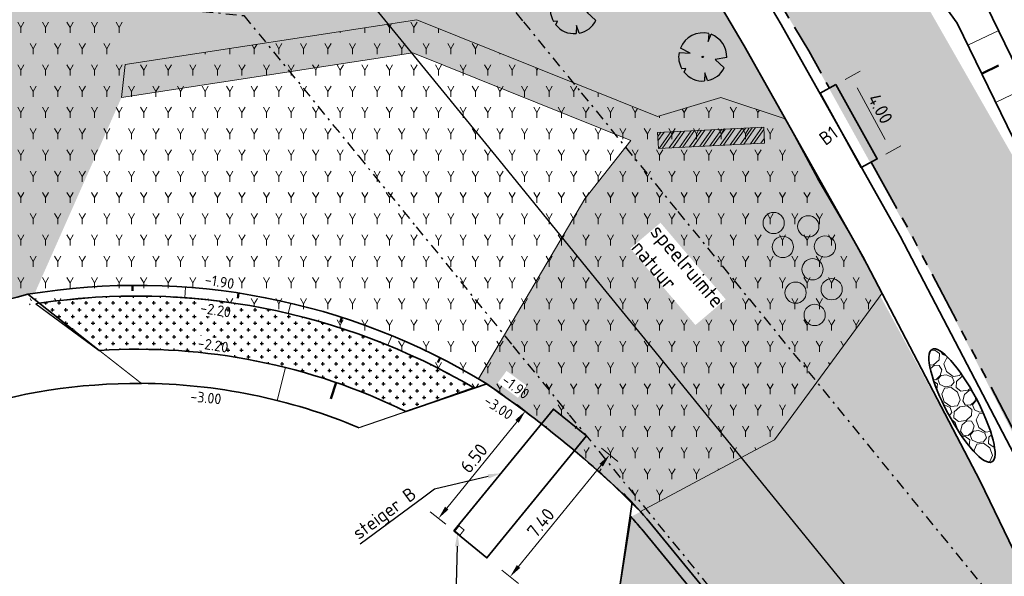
# Model space of a CAD drawing. Header units: metres. Extents: x 103263 to 106611, y 426963 to 428812.
# Tile 69 of 74: x 104631 to 104677, y 427892 to 427919. Entities that reach past the tile are written whole.
import ezdxf
from ezdxf import colors
from ezdxf.entities.mleader import LeaderData, LeaderLine
from ezdxf.math import Vec2, Vec3

# ---------------------------------------------------------------- set-up
doc = ezdxf.new("R2010")
doc.units = ezdxf.units.M
doc.linetypes.add('DASHDOT', pattern=[1, 0.5, -0.25, 0, -0.25])
doc.linetypes.add('VH-RWSBAND_110X220', pattern=[24, 10, -2, 2, -2, 2, -2, 2, -2])
for name, color, linetype, lineweight in [('B-WE-VH-T25', 7, 'Continuous', 25), ('meerpaal', 42, 'Continuous', 18), ('N-GV-GW-TALUD_TEEN-G', 3, 'Continuous', 35), ('N-WE-GK-BESCHOEIING_DAMWAND-G', 130, 'GK-BESCHOEIING', 35), ('N-WE-GR-BOOM-S', 7, 'Continuous', 25), ('N-WE-GW-HOOGTE_AFWERKHOOGTE-T25', 7, 'Continuous', 25), ('N-WE-GW-TALUDARCERING-S', 90, 'Continuous', 25), ('N-WE-GW-TALUDARCERING_KORT-G', 90, 'Continuous', 50), ('N-WE-GW-TALUDARCERING_LANG-G', 90, 'Continuous', 18), ('N-WE-VH-KANTOPSLUITING_TROTTOIRBAND_RWS_110 220-G', 210, 'VH-RWSBAND_110X220', 35), ('N-WE-VH-KANTVERHARDING-G', 210, 'Continuous', 35), ('N-WE-VH-KANTVERHARDING-M', 7, 'Continuous', 18), ('N-WE-VH-VERHARDING-G', 252, 'Continuous', 35), ('N-WE-VH-VERHARDING_BETONSTRAATSTEEN-G', 252, 'Continuous', 35), ('N-WE-VH-VERHARDING_HALFVERHARDING-A-250', 252, 'Continuous', 18), ('N-XX-GW-TALUDARCERING_KORT-G', 90, 'Continuous', 50), ('N-XX-GW-TALUDARCERING_LANG-G', 90, 'Continuous', 18), ('N-XX-KW-KUNSTWERK_STUW-G', 170, 'Continuous', 35), ('X-XX-AL-REFERENTIE-T25', 7, 'Continuous', 25)]:
    doc.layers.add(name, color=color, linetype=linetype, lineweight=lineweight)
for name, color, linetype, lineweight, true_color in [('boomstam', 7, 'Continuous', 0, 0x424242), ('N-WE-GR-BEPLANTING-A-250', 7, 'Continuous', 18, 0x00a500), ('N-WE-GR-BEPLANTING-MAAIENGRAS-A-250', 7, 'Continuous', 18, 0xe6e6e6), ('stapstenen', 7, 'Continuous', 0, 0x424242)]:
    doc.layers.add(name, color=color, linetype=linetype, lineweight=lineweight, true_color=true_color)
doc.layers.add('kc-nieuwe-gasleiding-25-03-2004', color=30, linetype='Continuous')
doc.layers.add('N-WE-VH-VERHARDING-AP_GROEN4', color=7, linetype='Continuous', true_color=0x004700)
doc.styles.add('fase3$0$STANDARD', font='ISO')
doc.styles.add('NLCS-ISO-M200-T25', font='NLCS-ISO.ttf', dxfattribs={"height": 0.5})
doc.styles.add('NLCS-ISO-M250-T25', font='NLCS-ISO.ttf', dxfattribs={"height": 0.625})
doc.linetypes.add('fase3$0$GASLEIDING', pattern='A,5,-1,["X",fase3$0$STANDARD,S=1,R=0,X=-0.2,Y=-0.5],-1', length=7)
doc.linetypes.add('GK-BESCHOEIING', pattern='A,30,-5,[1,NLCS.SHX,S=1,R=0,X=0,Y=0],-5', length=40)
doc.dimstyles.new('NLCS-M250-T25-PIJL_L2_H1', dxfattribs={"dimscale": 0.25, "dimtxt": 2.5, "dimasz": 2.5, "dimexe": 2, "dimexo": 2, "dimgap": 0.7, "dimtad": 1, "dimzin": 0, "dimdsep": 46, "dimtxsty": 'NLCS-ISO-M250-T25', "dimcen": 0, "dimdle": 2, "dimclrd": 256, "dimclre": 256, "dimclrt": 256, "dimadec": 1, "dimazin": 0, "dimtfac": 1, "dimtdec": 3, "dimtofl": 0, "dimtmove": 0, "dimatfit": 3, "dimfxl": 2, "dimfxlon": 1, "dimtfillclr": 256, "dimtolj": 1, "dimtzin": 0, "dimlwd": -1, "dimlwe": -1, "dimarcsym": 0})
pattern_1 = [(60, (104639.9556, 427910.1806), (-0.5773504, 0.9999998), [0.288676, -0.866026]), (120, (104639.9556, 427910.1806), (-1.1547004, -2e-07), [0.288676, -0.866026]), (270, (104639.95565, 427910.18064), (0.57735, -1), [0.25, -1.75])]

# ---------------------------------------------------------------- blocks, each defined once
blk = doc.blocks.new('*U151')
at = {"ltscale": 20, "flags": 128}
for points in [[(0.579, 2.19), (0.513, 1.443), (0.778, 2.128)], [(-2.229, 0.403), (-1.184, 0.353), (-2.105, 0.838)], [(2.265, -0.058), (1.153, -0.248), (2.022, -1.021)], [(-1.754, -1.434), (-1.576, -1.088), (-1.973, -1.113)], [(0.446, -2.221), (0.189, -1.499), (0.162, -2.26)]]:
    blk.add_lwpolyline(points, dxfattribs=at)
blk.add_lwpolyline([(2.265, -0.058, 0.321944), (0.778, 2.128, 0.321944)], format="xyb", dxfattribs=at)
blk.add_circle((0, 0), 0.0675)
at = {"ltscale": 20}
for start, end in [(75.18441, 158.29895), (169.74905, 209.43023), (219.26669, 274.10684), (281.36007, 333.20465)]:
    blk.add_arc((0, 0), 2.266, start, end, dxfattribs=at)
blk = doc.blocks.new('*U153')
at = {"ltscale": 20, "flags": 128}
for points in [[(0.579, 2.19), (0.513, 1.443), (0.778, 2.128)], [(-2.229, 0.403), (-1.184, 0.353), (-2.105, 0.838)], [(2.265, -0.058), (1.153, -0.248), (2.022, -1.021)], [(-1.754, -1.434), (-1.576, -1.088), (-1.973, -1.113)], [(0.446, -2.221), (0.189, -1.499), (0.162, -2.26)]]:
    blk.add_lwpolyline(points, dxfattribs=at)
blk.add_lwpolyline([(2.265, -0.058, 0.321944), (0.778, 2.128, 0.321944)], format="xyb", dxfattribs=at)
blk.add_circle((0, 0), 0.0675)
at = {"ltscale": 20}
for start, end in [(75.18441, 158.29895), (169.74905, 209.43023), (219.26669, 274.10684), (281.36007, 333.20465)]:
    blk.add_arc((0, 0), 2.266, start, end, dxfattribs=at)
blk = doc.blocks.new('*U60')
at = {"layer": 'N-WE-GW-TALUDARCERING_KORT-G', "ltscale": 0.1}
for p, q in [((104635.966, 427906.057), (104635.968, 427905.806)), ((104640.947, 427905.695), (104640.909, 427905.447)), ((104645.809, 427904.548), (104645.733, 427904.313)), ((104650.427, 427902.645), (104650.318, 427902.431))]:
    blk.add_line(p, q, dxfattribs=at)
at = {"layer": 'N-WE-GW-TALUDARCERING_LANG-G', "ltscale": 0.1}
for p, q in [((104638.464, 427905.975), (104638.427, 427905.474)), ((104643.401, 427905.218), (104643.286, 427904.733)), ((104648.156, 427903.688), (104647.97, 427903.237))]:
    blk.add_line(p, q, dxfattribs=at)
blk = doc.blocks.new('*D468')
at = {"layer": 'Defpoints', "color": 0, "ltscale": 0.1, "transparency": 16777216}
for p in [(104654.431, 427900.144), (104655.161, 427899.555), (104651.072, 427894.501)]:
    blk.add_point(p, dxfattribs=at)
at = {"layer": 'N-WE-VH-KANTVERHARDING-M', "ltscale": 0.1, "transparency": 16777216}
for p, q in [((104654.772, 427899.869), (104654.043, 427900.459)), ((104650.736, 427895.577), (104654.038, 427899.658)), ((104650.684, 427894.815), (104649.954, 427895.405))]:
    blk.add_line(p, q, dxfattribs=at)
for points in [[(104653.957, 427899.724), (104654.119, 427899.593), (104654.431, 427900.144)], [(104650.655, 427895.642), (104650.817, 427895.511), (104650.343, 427895.091)]]:
    blk.add_solid(points, dxfattribs=at)
at = {"layer": 'N-WE-VH-KANTVERHARDING-M', "ltscale": 0.1, "transparency": 16777216, "insert": (104652.008, 427897.924), "char_height": 0.625, "attachment_point": 5, "rotation": 51.0276, "style": 'NLCS-ISO-M250-T25'}
blk.add_mtext('\\A1;6.50', dxfattribs=at)
blk = doc.blocks.new('*D436')
at = {"layer": 'Defpoints', "color": 0, "ltscale": 0.1, "transparency": 16777216}
for p in [(104669.023, 427915.505), (104671.643, 427912.375), (104670.933, 427911.99)]:
    blk.add_point(p, dxfattribs=at)
at = {"layer": 'N-WE-VH-KANTVERHARDING-M', "ltscale": 0.1, "transparency": 16777216}
for p, q in [((104669.463, 427915.743), (104670.172, 427916.129)), ((104670.031, 427915.341), (104671.344, 427912.924)), ((104671.373, 427912.228), (104672.082, 427912.614))]:
    blk.add_line(p, q, dxfattribs=at)
for points in [[(104670.123, 427915.391), (104669.94, 427915.291), (104669.733, 427915.89)], [(104671.436, 427912.974), (104671.253, 427912.875), (104671.643, 427912.375)]]:
    blk.add_solid(points, dxfattribs=at)
at = {"layer": 'N-WE-VH-KANTVERHARDING-M', "ltscale": 0.1, "transparency": 16777216, "insert": (104671.116, 427914.366), "char_height": 0.625, "attachment_point": 5, "rotation": 298.5179, "style": 'NLCS-ISO-M250-T25'}
blk.add_mtext('\\A1;4.00', dxfattribs=at)
blk = doc.blocks.new('*D390')
at = {"layer": 'Defpoints', "color": 0, "ltscale": 0.1, "transparency": 16777216}
for p in [(104657.299, 427898.971), (104658.389, 427898.082), (104652.622, 427893.237)]:
    blk.add_point(p, dxfattribs=at)
at = {"layer": 'N-WE-VH-KANTVERHARDING-M', "ltscale": 0.1, "transparency": 16777216}
for p, q in [((104658.002, 427898.398), (104658.777, 427897.766)), ((104654.107, 427892.832), (104657.994, 427897.598)), ((104653.325, 427892.664), (104654.1, 427892.032))]:
    blk.add_line(p, q, dxfattribs=at)
for points in [[(104657.913, 427897.664), (104658.075, 427897.532), (104658.389, 427898.082)], [(104654.027, 427892.898), (104654.188, 427892.766), (104653.712, 427892.348)]]:
    blk.add_solid(points, dxfattribs=at)
at = {"layer": 'N-WE-VH-KANTVERHARDING-M', "ltscale": 0.1, "transparency": 16777216, "insert": (104655.154, 427894.887), "char_height": 0.625, "attachment_point": 5, "rotation": 50.8005, "style": 'NLCS-ISO-M250-T25'}
blk.add_mtext('\\A1;7.40', dxfattribs=at)

msp = doc.modelspace()

# ---------------------------------------------------------------- hatches: boundary and pattern name
at = {"layer": 'boomstam'}
h = msp.add_hatch(dxfattribs=at)
h.set_pattern_fill('ANSI32', color=256, angle=9.6047)
h.set_pattern_definition([(54.60469531, (73106.99107, -11257.48658), (-0.3056907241, 0.2172053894), []), (54.60469531, (73107.16536, -11257.4571), (-0.3056907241, 0.2172053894), [])])
h.paths.add_polyline_path([(104660.681, 427912.498), (104665.674, 427912.75), (104665.637, 427913.499), (104660.643, 427913.247)])
at = {"layer": 'N-WE-GR-BEPLANTING-A-250'}
h = msp.add_hatch(dxfattribs=at)
h.set_pattern_fill('AGR-BEPLANTING_SOORT_01', color=256, scale=0.2, style=0, pattern_type=2)
h.set_pattern_definition(pattern_1)
edge = h.paths.add_edge_path()
edge.add_line((104659.33, 427926.461), (104651.723, 427930.161))
edge.add_line((104651.723, 427930.161), (104630.494, 427940.377))
edge.add_line((104630.494, 427940.377), (104615.821, 427939.216))
edge.add_line((104615.821, 427939.216), (104614.238, 427936.942))
edge.add_line((104614.238, 427936.942), (104618.901, 427931.767))
edge.add_line((104618.901, 427931.767), (104620.001, 427927.102))
edge.add_line((104620.001, 427927.102), (104630.09, 427928.171))
edge.add_line((104630.09, 427928.171), (104636.288, 427922.296))
edge.add_line((104636.288, 427922.296), (104635.626, 427916.445))
edge.add_line((104635.626, 427916.445), (104649.327, 427918.542))
edge.add_line((104649.327, 427918.542), (104660.637, 427913.992))
edge.add_line((104660.637, 427913.992), (104663.613, 427914.901))
edge.add_line((104663.613, 427914.901), (104665.801, 427914.176))
edge.add_line((104665.801, 427914.176), (104667.1, 427911.864))
edge.add_line((104667.1, 427911.864), (104668.62, 427908.935))
edge.add_line((104668.62, 427908.935), (104670.709, 427905.029))
edge.add_line((104670.709, 427905.029), (104666.141, 427898.787))
edge.add_line((104666.141, 427898.787), (104659.394, 427895.168))
edge.add_line((104659.394, 427895.168), (104659.885, 427894.606))
edge.add_arc((2471945.486, 2366238.399), 3059610.724, 219.310766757, 219.311095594)
edge.add_arc((104633.177, 427844.621), 52.499, 34.4665, 43.8921, ccw=False)
edge.add_arc((104561.264, 427811.91), 131.021, 20.52501, 28.45236, ccw=False)
edge.add_arc((104687.252, 427859.058), 3.5, 200.2205, 290.1775)
edge.add_arc((104734.333, 427775.806), 92.191, 116.25825, 119.84127, ccw=False)
edge.add_line((104693.547, 427858.483), (104693.719, 427859.706))
edge.add_line((104693.719, 427859.706), (104675.355, 427897.713))
edge.add_line((104675.355, 427897.713), (104665.269, 427916.348))
edge.add_line((104665.269, 427916.348), (104661.135, 427923.401))
edge.add_line((104661.135, 427923.401), (104659.33, 427926.461))
edge = h.paths.add_edge_path()
edge.add_line((104670.155, 427924.725), (104658.918, 427940.306))
edge.add_line((104658.918, 427940.306), (104653.228, 427936.582))
edge.add_arc((104651.49, 427939.148), 3.1, 210.7823, 304.1096, ccw=False)
edge.add_arc((104006.721, 427555.058), 747.402, 30.782318, 33.226245)
edge.add_line((104631.932, 427964.594), (104627.986, 427961.768))
edge.add_line((104627.986, 427961.768), (104626.318, 427960.551))
edge.add_line((104626.318, 427960.551), (104625.97, 427960.946))
edge.add_line((104625.97, 427960.946), (104624.14, 427949.098))
edge.add_line((104624.14, 427949.098), (104623.843, 427947.174))
edge.add_line((104623.843, 427947.174), (104618.568, 427941.942))
edge.add_line((104618.568, 427941.942), (104631.166, 427942.938))
edge.add_line((104631.166, 427942.938), (104634.784, 427941.178))
edge.add_line((104634.784, 427941.178), (104651.566, 427933.017))
edge.add_line((104651.566, 427933.017), (104660.886, 427928.485))
edge.add_line((104660.886, 427928.485), (104667.484, 427917.521))
edge.add_line((104667.484, 427917.521), (104673.544, 427906.582))
edge.add_line((104673.544, 427906.582), (104680.594, 427892.683))
edge.add_line((104680.594, 427892.683), (104687.997, 427877.313))
edge.add_line((104687.997, 427877.313), (104695.985, 427860.764))
edge.add_line((104695.985, 427860.764), (104701.345, 427863.409))
edge.add_line((104701.345, 427863.409), (104685.833, 427895.579))
edge.add_line((104685.833, 427895.579), (104682.011, 427903.447))
edge.add_line((104682.011, 427903.447), (104677.897, 427911.161))
edge.add_line((104677.897, 427911.161), (104670.155, 427924.725))
h = msp.add_hatch(dxfattribs=at)
h.set_pattern_fill('AGR-BEPLANTING_SOORT_01', color=256, scale=0.2, style=0, pattern_type=2)
h.set_pattern_definition(pattern_1)
edge = h.paths.add_edge_path()
edge.add_arc((104630.594, 427908.41), 3.311, 279.2825, 279.3536)
edge.add_line((104631.132, 427905.143), (104635.452, 427914.901))
edge.add_line((104635.452, 427914.901), (104636.288, 427922.296))
edge.add_line((104636.288, 427922.296), (104630.09, 427928.171))
edge.add_line((104630.09, 427928.171), (104618.498, 427926.942))
edge.add_line((104618.498, 427926.942), (104605.052, 427916.557))
edge.add_line((104605.052, 427916.557), (104603.972, 427911.519))
edge.add_line((104603.972, 427911.519), (104606.959, 427907.513))
edge.add_line((104606.959, 427907.513), (104616.53, 427898.58))
edge.add_arc((104608.853, 427907.975), 12.133, 309.252, 334.4512)
edge.add_arc((104616.7, 427904.347), 3.491, 332.628, 384.1067)
edge.add_arc((104628.425, 427909.128), 9.174, 157.7776, 201.4493, ccw=False)
edge.add_arc((104615.046, 427914.658), 5.303, 337.1337, 369.0922)
edge.add_arc((104620.651, 427915.55), 0.372, 26.8315, 188.3088, ccw=False)
edge.add_arc((104635.707, 427922.483), 16.204, 204.6761, 216.7158)
edge.add_arc((104631.281, 427918.782), 10.448, 214.9573, 244.4427)
edge.add_arc((104623.154, 427904.735), 5.87, 17.1993, 51.9277, ccw=False)
edge.add_arc((104630.731, 427907.208), 2.104, 200.5262, 280.8759)
h = msp.add_hatch(dxfattribs=at)
h.set_pattern_fill('AGR-BEPLANTING_SOORT_01', color=256, scale=0.2, style=0, pattern_type=2)
h.set_pattern_definition(pattern_1)
h.paths.add_polyline_path([(104652.019, 427901.218), (104652.613, 427901.422), (104654.793, 427899.838), (104655.428, 427899.347), (104655.954, 427899.991), (104657.501, 427898.724), (104656.976, 427898.08), (104657.434, 427897.687), (104658.745, 427896.514), (104659.442, 427895.859), (104659.349, 427895.205), (104659.394, 427895.168), (104666.141, 427898.787), (104670.796, 427905.147), (104669.282, 427907.981), (104667.692, 427910.81), (104665.801, 427914.176), (104663.613, 427914.901), (104660.637, 427913.992), (104649.327, 427918.542), (104635.626, 427916.445), (104635.452, 427914.901), (104649.148, 427916.997), (104659.389, 427912.878), (104657.22, 427910.128), (104651.986, 427901.244)])
h = msp.add_hatch(dxfattribs=at)
h.set_pattern_fill('AGR-BEPLANTING_SOORT_01', color=256, scale=0.2, style=0, pattern_type=2)
h.set_pattern_definition(pattern_1)
edge = h.paths.add_edge_path()
edge.add_line((104631.276, 427905.448), (104631.583, 427905.207))
edge.add_arc((104636.196, 427874.445), 31.106, 59.493, 98.5272, ccw=False)
edge.add_line((104651.986, 427901.245), (104657.22, 427910.128))
edge.add_line((104657.22, 427910.128), (104659.389, 427912.878))
edge.add_line((104659.389, 427912.878), (104649.148, 427916.997))
edge.add_line((104649.148, 427916.997), (104635.452, 427914.901))
edge.add_line((104635.452, 427914.901), (104631.276, 427905.448))
at = {"layer": 'N-WE-GR-BEPLANTING-MAAIENGRAS-A-250', "transparency": 33554539}
h = msp.add_hatch(color=256, dxfattribs=at)
edge = h.paths.add_edge_path()
edge.add_line((104631.373, 427905.688), (104631.132, 427905.143))
edge.add_line((104631.132, 427905.143), (104635.452, 427914.901))
edge.add_line((104635.452, 427914.901), (104636.288, 427922.296))
edge.add_line((104636.288, 427922.296), (104630.09, 427928.171))
edge.add_line((104630.09, 427928.171), (104618.498, 427926.942))
edge.add_line((104618.498, 427926.942), (104605.052, 427916.557))
edge.add_line((104605.052, 427916.557), (104603.972, 427911.519))
edge.add_line((104603.972, 427911.519), (104606.959, 427907.513))
edge.add_line((104606.959, 427907.513), (104616.159, 427898.927))
edge.add_arc((104613.561, 427905.051), 6.653, 292.9871, 339.6956)
edge.add_arc((104616.7, 427904.347), 3.491, 332.628, 384.1067)
edge.add_arc((104628.425, 427909.128), 9.174, 157.7776, 201.4493, ccw=False)
edge.add_arc((104615.046, 427914.658), 5.303, 337.1337, 369.0922)
edge.add_arc((104620.651, 427915.55), 0.372, 26.8315, 188.3088, ccw=False)
edge.add_arc((104635.707, 427922.483), 16.204, 204.6761, 216.7158)
edge.add_arc((104631.281, 427918.782), 10.448, 214.9573, 244.4427)
edge.add_arc((104623.154, 427904.735), 5.87, 17.1993, 51.9277, ccw=False)
edge.add_arc((104630.731, 427907.208), 2.104, 200.5262, 244.2325)
edge.add_line((104629.817, 427905.314), (104631.373, 427905.688))
msp.add_hatch(color=256, dxfattribs=at).paths.add_polyline_path([(104652.228, 427901.654), (104652.613, 427901.422), (104654.793, 427899.838), (104656.138, 427898.776), (104657.434, 427897.687), (104658.745, 427896.514), (104659.442, 427895.859), (104659.847, 427895.411), (104660.29, 427895.648), (104666.141, 427898.787), (104671.191, 427905.687), (104669.794, 427908.282), (104667.595, 427912.117), (104666.647, 427913.895), (104663.613, 427914.901), (104660.637, 427913.992), (104649.327, 427918.542), (104635.626, 427916.445), (104635.452, 427914.901), (104649.148, 427916.997), (104659.389, 427912.878), (104657.22, 427910.128), (104652.406, 427901.955)])
at = {"layer": 'N-WE-VH-VERHARDING-AP_GROEN4', "ltscale": 0.1}
h = msp.add_hatch(dxfattribs=at)
h.set_pattern_fill('CROSS', color=256, scale=0.05, style=0)
edge = h.paths.add_edge_path()
edge.add_arc((104636.18, 427874.409), 31.145, 59.5018, 98.7999)
edge.add_line((104631.416, 427905.188), (104634.405, 427902.995))
edge.add_arc((104636.196, 427874.443), 28.608, 63.8258, 93.5885, ccw=False)
edge.add_line((104648.815, 427900.117), (104651.987, 427901.246))
h = msp.add_hatch(dxfattribs=at)
h.set_pattern_fill('CROSS', color=256, scale=0.05, style=0)
edge = h.paths.add_edge_path()
edge.add_arc((104698.449, 427861.757), 3.4, 308.5941, 385.5474)
edge.add_line((104701.517, 427863.224), (104700.732, 427864.865))
edge.add_arc((104696.639, 427864.298), 4.132, -82.7713, 7.8924, ccw=False)
edge.add_arc((104742.56, 427760.2), 109.822, 114.41868, 119.51289)
edge.add_arc((104687.257, 427859.071), 3.511, 207.3804, 290.0244, ccw=False)
edge.add_arc((104556.113, 427809.375), 136.758, 20.58408, 28.35801)
edge.add_arc((104633.176, 427844.621), 52.5, 34.4666, 43.892)
edge.add_line((104671.01, 427881.019), (104659.9, 427894.587))
edge.add_arc((104636.188, 427874.429), 31.122, 40.3674, 41.7862)
edge.add_line((104659.394, 427895.168), (104658.875, 427891.892))
edge.add_line((104658.875, 427891.892), (104660.3, 427890.153))
edge.add_line((104660.3, 427890.153), (104669.139, 427879.357))
edge.add_arc((104633.176, 427844.621), 50, 34.6166, 44.0052, ccw=False)
edge.add_arc((104550.92, 427806.827), 140.038, 20.67315, 28.21036, ccw=False)
edge.add_arc((104687.252, 427859.058), 6, 207.7276, 292.518)
edge.add_line((104689.55, 427853.515), (104697.225, 427857.463))
edge.add_line((104697.225, 427857.463), (104700.57, 427859.1))
at = {"layer": 'N-WE-VH-VERHARDING_HALFVERHARDING-A-250', "ltscale": 0.25, "transparency": 33554541}
h = msp.add_hatch(dxfattribs=at)
h.set_pattern_fill('AVH-HALFVERHARDING_GRIND_01', color=256, scale=0.4, angle=-54.9398, pattern_type=2)
h.set_pattern_definition([(7.408, (104681.7206, 427900.5542), (0.1058, 1.42526), [0.34908, -1.39768]), (41.924, (104680.3345, 427900.374), (0.10579, 1.42527), [0.34908, -2.1212]), (85.755, (104680.5943, 427900.6073), (-1.73214, -0.2252), [0.2856, -1.14356]), (143.577, (104680.7212, 427902.3173), (-0.10579, -1.42529), [0.2856, -1.73556]), (187.408, (104680.3856, 427901.0616), (-0.1058, -1.42526), [0.34908, -1.39768]), (221.924, (104680.0394, 427901.0166), (-0.10579, -1.42527), [0.34908, -2.1212]), (265.755, (104679.7796, 427900.7836), (1.73214, 0.2252), [0.2856, -1.14356]), (323.577, (104679.8644, 427901.9239), (0.10579, 1.42529), [0.2856, -1.73556]), (7.408, (104677.8899, 427900.799), (-1.62635, 1.20004), [0.31156, -1.43516]), (65.518, (104677.88146, 427896.56343), (0.10579, 1.425263), [0.3132, -4.63248]), (109.253, (104678.3286, 427901.12427), (-1.520565, 2.625316), [0.38036, -3.91016]), (143.577, (104679.9359, 427901.7069), (-1.73217, -0.22523), [0.37856, -1.64264]), (187.408, (104677.8986, 427901.7081), (1.62635, -1.20004), [0.3134, -1.43328]), (65.518, (104677.1409, 427897.1076), (0.10579, 1.425263), [0.31244, -4.63324]), (109.253, (104677.5834, 427901.02515), (-0.10578, -1.425275), [0.37948, -3.91108]), (323.577, (104677.5834, 427901.0252), (1.73217, 0.22523), [0.38084, -1.64036]), (51.335, (104675.84882, 427897.273), (-1.837934, -1.65049), [0.23392, -5.81904]), (109.253, (104678.04464, 427901.95624), (-0.10578, -1.425275), [0.23448, -4.05604]), (156.429, (104674.7146, 427904.5777), (-3.358525, 0.97482), [0.31316, -5.12548]), (187.408, (104675.6308, 427897.8018), (-0.1058, -1.42526), [0.25208, -1.49464]), (51.335, (104675.23447, 427897.58646), (-1.837934, -1.65049), [0.2342, -5.81876]), (109.253, (104677.3688, 427901.84465), (-0.10578, -1.425275), [0.2572, -4.03332]), (156.429, (104674.3624, 427904.13725), (-3.358525, 0.97482), [0.26872, -5.16992]), (7.408, (104677.6151, 427901.7372), (0.1058, 1.42526), [0.2856, -1.46112]), (74.908, (104678.9138, 427899.63276), (0.105787, 1.425256), [0.27792, -8.81244]), (120.079, (104678.98616, 427899.9011), (-1.62635, 1.20004), [0.24392, -2.78996]), (175.605, (104673.87908, 427902.287), (-1.73215, -0.225206), [0.22472, -6.6182]), (221.924, (104678.6399, 427900.1293), (1.73214, 0.22521), [0.28564, -2.1846]), (74.908, (104678.3502, 427899.65256), (0.105787, 1.425256), [0.29616, -8.7942]), (120.079, (104678.4615, 427899.46036), (-1.62635, 1.20004), [0.22212, -2.81176]), (175.605, (104673.71646, 427901.61678), (-1.73215, -0.225206), [0.24048, -6.60244]), (41.924, (104678.7013, 427899.4419), (-1.73214, -0.22521), [0.2856, -2.18464])])
edge = h.paths.add_edge_path()
edge.add_ellipse((104674.949, 427900.397), major_axis=(-1.407, 2.649), ratio=0.25, start_angle=0, end_angle=360)

# ---------------------------------------------------------------- linework, layer by layer
at = {"layer": 'boomstam'}
msp.add_lwpolyline([(104660.681, 427912.498), (104665.674, 427912.75), (104665.637, 427913.499), (104660.643, 427913.247)], close=True, dxfattribs=at)
at = {"layer": 'N-GV-GW-TALUD_TEEN-G', "ltscale": 0.2}
msp.add_lwpolyline([(104656.133, 427944.166), (104674.725, 427918.389)], dxfattribs=at)
at = {"layer": 'N-GV-GW-TALUD_TEEN-G', "ltscale": 0.1}
for points in [[(104694.313, 427881.773), (104676.103, 427919.213)], [(104692.874, 427881.074), (104674.725, 427918.389)]]:
    msp.add_lwpolyline(points, dxfattribs=at)
at = {"layer": 'N-GV-GW-TALUD_TEEN-G', "ltscale": 10, "flags": 128}
for points in [[(104652.613, 427901.422, 0.180532), (104631.039, 427905.634, 0.166836)], [(104616.406, 427899.111, -0.086538), (104631.039, 427905.634, -0.085905)], [(104651.987, 427901.246, 0.171826), (104631.576, 427905.213, 0.171826)], [(104615.456, 427892.675), (104620.094, 427896.119, -0.162915), (104636.387, 427901.441, -0.162915)], [(104636.375, 427901.45, -0.09764), (104646.613, 427899.361)], [(104700.64, 427864.826, -0.340973), (104698.979, 427861.559), (104698.449, 427861.307, 0.030694), (104688.757, 427856.462, -0.469325), (104684.425, 427858.054, 0.002966), (104683.902, 427859.5, 0.029882), (104676.887, 427874.593, 0.041181), (104671.384, 427881.351), (104660.284, 427894.907, 0.014447), (104659.061, 427896.264)]]:
    msp.add_lwpolyline(points, format="xyb", dxfattribs=at)
at = {"layer": 'N-GV-GW-TALUD_TEEN-G', "ltscale": 0.1}
msp.add_lwpolyline([(104700.667, 427864.771, -0.346368), (104698.742, 427860.892), (104698.654, 427860.851, 0.030724), (104689.008, 427856.03, -0.469325), (104683.954, 427857.887, 0.002865), (104683.437, 427859.316, 0.029834), (104676.46, 427874.332, 0.041149), (104671.01, 427881.019), (104659.9, 427894.587, 0.006717), (104659.35, 427895.216)], format="xyb", dxfattribs=at)
at = {"layer": 'N-WE-GK-BESCHOEIING_DAMWAND-G', "ltscale": 0.04, "const_width": 0.05}
msp.add_lwpolyline([(104631.039, 427905.634), (104636.375, 427901.45)], dxfattribs=at)
at = {"layer": 'N-WE-GR-BEPLANTING-MAAIENGRAS-A-250', "transparency": 33554539}
for points in [[(104635.452, 427914.901), (104649.148, 427916.997), (104659.389, 427912.878), (104657.22, 427910.128), (104652.228, 427901.654, -0.051121), (104659.847, 427895.411), (104666.141, 427898.787), (104671.191, 427905.687), (104671.191, 427905.687), (104671.191, 427905.687), (104671.191, 427905.687), (104669.964, 427907.994), (104668.154, 427911.07), (104666.647, 427913.895), (104663.613, 427914.901), (104660.637, 427913.992), (104649.327, 427918.542), (104635.626, 427916.445), (104635.452, 427914.901)], [(104631.12, 427905.141, 0.000985), (104631.128, 427905.142, 0.00031), (104631.132, 427905.143), (104631.152, 427905.187)]]:
    msp.add_lwpolyline(points, format="xyb", dxfattribs=at)
msp.add_lwpolyline([(104635.452, 427914.901), (104649.148, 427916.997), (104659.389, 427912.878), (104657.22, 427910.128), (104652.229, 427901.653, -0.051576), (104659.847, 427895.411), (104666.141, 427898.787), (104671.191, 427905.687), (104669.624, 427908.597), (104668.154, 427911.213), (104666.647, 427913.895), (104663.613, 427914.901), (104660.637, 427913.992), (104649.327, 427918.542), (104635.626, 427916.445)], format="xyb", close=True, dxfattribs=at)
at = {"layer": 'N-WE-GW-TALUDARCERING_KORT-G', "ltscale": 0.1}
msp.add_line((104645.544, 427901.48), (104645.283, 427900.724), dxfattribs=at)
at = {"layer": 'N-WE-GW-TALUDARCERING_LANG-G', "ltscale": 0.1}
msp.add_line((104643.149, 427902.193), (104642.76, 427900.641), dxfattribs=at)
at = {"layer": 'N-WE-VH-KANTOPSLUITING_TROTTOIRBAND_RWS_110 220-G', "ltscale": 0.25, "flags": 128}
for points in [[(104660.886, 427928.485), (104667.745, 427917.086), (104668.721, 427915.34)], [(104670.674, 427911.849), (104672.485, 427908.61), (104678.043, 427897.967), (104682.118, 427889.529), (104684.1, 427885.424), (104688.655, 427875.943), (104692.281, 427868.484), (104694.614, 427863.637), (104695.592, 427861.55), (104695.985, 427860.764)]]:
    msp.add_lwpolyline(points, dxfattribs=at)
at = {"layer": 'N-WE-VH-KANTVERHARDING-G'}
for points in [[(104660.747, 427927.996), (104666.45, 427918.329), (104672.045, 427908.371), (104677.596, 427897.743), (104681.667, 427889.312), (104683.65, 427885.207), (104688.204, 427875.726), (104691.831, 427868.267), (104694.162, 427863.423), (104695.142, 427861.332), (104695.538, 427860.54)], [(104659.33, 427926.461), (104664.716, 427917.331), (104670.287, 427907.418), (104675.808, 427896.845), (104679.866, 427888.442), (104681.848, 427884.339), (104686.404, 427874.855), (104690.031, 427867.396), (104692.356, 427862.565), (104693.341, 427860.46), (104693.749, 427859.645)]]:
    msp.add_lwpolyline(points, dxfattribs=at)
at = {"layer": 'N-WE-VH-VERHARDING-AP_GROEN4', "ltscale": 0.2}
for points in [[(104651.987, 427901.246, 0.173171), (104631.416, 427905.188), (104634.405, 427902.995)], [(104651.987, 427901.246, 0.173171), (104631.416, 427905.188), (104634.405, 427902.995)], [(104634.405, 427902.995, -0.130599), (104648.815, 427900.117), (104651.987, 427901.246, -0.133071)], [(104634.405, 427902.995, -0.130599), (104648.815, 427900.117), (104651.987, 427901.246, -0.133071)], [(104683.437, 427859.316, 0.029834), (104676.46, 427874.332, 0.041149), (104671.01, 427881.019), (104659.9, 427894.587, 0.006191), (104659.394, 427895.168), (104658.875, 427891.892), (104660.3, 427890.153), (104669.139, 427879.357, -0.040988), (104674.324, 427873.025, -0.033201), (104681.5, 427857.326)]]:
    msp.add_lwpolyline(points, format="xyb", dxfattribs=at)
at = {"layer": 'N-WE-VH-VERHARDING-G', "ltscale": 0.25}
msp.add_lwpolyline([(104669.023, 427915.505), (104670.965, 427912.007), (104670.218, 427911.601), (104668.277, 427915.099)], close=True, dxfattribs=at)
at = {"layer": 'N-WE-VH-VERHARDING_BETONSTRAATSTEEN-G'}
msp.add_ellipse((104674.949, 427900.397), major_axis=(-1.407, 2.649), ratio=0.25, dxfattribs=at)
at = {"layer": 'N-XX-GW-TALUDARCERING_KORT-G', "ltscale": 0.1}
msp.add_line((104675.902, 427916.028), (104676.673, 427916.396), dxfattribs=at)
at = {"layer": 'N-XX-GW-TALUDARCERING_LANG-G', "ltscale": 0.1}
for p, q in [((104675.252, 427917.363), (104676.682, 427918.046)), ((104676.559, 427914.677), (104677.988, 427915.361))]:
    msp.add_line(p, q, dxfattribs=at)
at = {"layer": 'N-XX-KW-KUNSTWERK_STUW-G'}
msp.add_lwpolyline([(104651.072, 427894.501), (104655.749, 427900.235), (104657.299, 427898.971), (104652.622, 427893.237)], close=True, dxfattribs=at)
at = {"layer": 'stapstenen'}
for centre in [(104666.1, 427908.99), (104667.725, 427908.831), (104666.531, 427907.864), (104668.509, 427907.884), (104667.925, 427906.812), (104668.826, 427905.873), (104667.127, 427905.712), (104668.025, 427904.665)]:
    msp.add_circle(centre, 0.5, dxfattribs=at)

# ---------------------------------------------------------------- block references
at = {"layer": 'N-WE-GR-BOOM-S', "xscale": 0.4999999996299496, "yscale": 0.4999999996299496, "zscale": 0.4999999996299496}
for name, p in [('*U151', (104656.735, 427919.029)), ('*U153', (104662.767, 427916.801))]:
    msp.add_blockref(name, p, dxfattribs=at)
at = {"layer": 'N-WE-GW-TALUDARCERING-S', "ltscale": 0.1}
msp.add_blockref('*U60', (0, 0), dxfattribs=at)

# ---------------------------------------------------------------- texts
at = {"layer": 'B-WE-VH-T25', "ltscale": 0.1, "insert": (104668.164, 427913.111), "char_height": 0.625, "attachment_point": 1, "rotation": 36.588, "style": 'NLCS-ISO-M250-T25'}
msp.add_mtext_dynamic_manual_height_columns('B1', width=0.99308, gutter_width=3.125, heights=[0], dxfattribs=at)

# ---------------------------------------------------------------- dimensions: what is measured, and where the dimension line sits
at = {"layer": 'N-WE-VH-KANTVERHARDING-M', "ltscale": 0.1}
for p1, p2, distance, picture, middle in [((104669.023, 427915.505), (104670.933, 427911.99), 0.808, '*D436', (104671.116, 427914.366)), ((104651.072, 427894.501), (104655.161, 427899.555), 0.938, '*D468', (104652.008, 427897.924))]:
    dim = msp.add_aligned_dim(p1=p1, p2=p2, distance=distance, dimstyle='NLCS-M250-T25-PIJL_L2_H1', dxfattribs=at)
    dim.commit()
    dim.dimension.update_dxf_attribs({"geometry": picture, "text_midpoint": middle})

# ---------------------------------------------------------------- next in the draw order: texts
at = {"layer": 'N-WE-GW-HOOGTE_AFWERKHOOGTE-T25', "char_height": 0.5, "width": 0.97783, "attachment_point": 1, "style": 'NLCS-ISO-M200-T25', "bg_fill": 3, "box_fill_scale": 1.2, "bg_fill_color": 256, "bg_fill_transparency": 0}
for s, insert, rotation in [('-1.90', (104639.417, 427906.588), 350.785), ('-2.20', (104639.201, 427905.261), 350.785), ('-2.20', (104639.08, 427903.606), 350.785), ('-3.00', (104638.715, 427901.088), 354.6412), ('-3.00', (104652.701, 427900.922), 326.3463)]:
    msp.add_mtext(s, dxfattribs=dict(at, insert=insert, rotation=rotation))

# ---------------------------------------------------------------- next in the draw order: texts
at = {"layer": 'N-WE-GW-HOOGTE_AFWERKHOOGTE-T25', "insert": (104653.567, 427901.891), "char_height": 0.5, "width": 0.97783, "attachment_point": 1, "rotation": 323.6521, "style": 'NLCS-ISO-M200-T25', "bg_fill": 3, "box_fill_scale": 1.2, "bg_fill_color": 256, "bg_fill_transparency": 0}
msp.add_mtext('-1.90', dxfattribs=at)

# ---------------------------------------------------------------- next in the draw order: linework, layer by layer
at = {"layer": 'kc-nieuwe-gasleiding-25-03-2004', "linetype": 'DASHDOT'}
for points in [[(104611.012, 427931.894), (104646.339, 427928.273), (104654.336, 427918.458), (104657.059, 427915.115), (104661.598, 427909.526), (104664.247, 427906.277), (104679.789, 427887.165), (104684.507, 427881.367), (104697.209, 427877.49), (104703.365, 427880.795)], [(104614.088, 427921.526), (104641.201, 427918.747), (104646.584, 427912.142), (104649.301, 427908.805), (104653.842, 427903.214), (104656.493, 427899.963), (104672.031, 427880.855), (104678.673, 427872.693), (104698.271, 427866.71), (104708.095, 427871.985)]]:
    msp.add_lwpolyline(points, dxfattribs=at)
at = {"layer": 'kc-nieuwe-gasleiding-25-03-2004', "linetype": 'fase3$0$GASLEIDING', "ltscale": 0.4}
msp.add_lwpolyline([(104612.55, 427926.71), (104643.77, 427923.51), (104650.46, 427915.3), (104653.18, 427911.96), (104657.72, 427906.37), (104660.37, 427903.12), (104675.91, 427884.01), (104681.59, 427877.03), (104697.74, 427872.1), (104705.73, 427876.39)], dxfattribs=at)

# ---------------------------------------------------------------- next in the draw order: leaders
at = {"layer": 'X-XX-AL-REFERENTIE-T25', "ltscale": 0.1}
ml = msp.add_multileader_mtext('Standard', dxfattribs=at)
ml.set_content('steiger B', color=256, style='NLCS-ISO-M250-T25')
ml.set_leader_properties(color=256, linetype='ByLayer', lineweight=-1)
ml.build(insert=Vec2(0, 0))
ml.multileader.update_dxf_attribs({"text_left_attachment_type": 5, "text_right_attachment_type": 5, "dogleg_length": 0.625, "arrow_head_size": 0.625})
ctx = ml.context
ctx.base_point, ctx.char_height, ctx.arrow_head_size, ctx.landing_gap_size, ctx.plane_origin, ctx.plane_x_axis, ctx.plane_y_axis = Vec3(104646.531, 427893.775), 0.625, 0.625, 0.225, Vec3(104654.973, 427900.485), Vec3(0.802943, 0.596056), Vec3(-0.596056, 0.802943)
ctx.left_attachment, ctx.right_attachment = 5, 5
notes = []
notes.append((ctx, [(0, (1, 1, 0), (104650.154, 427896.465), (-0.802943, -0.596056), 0.625, [(0, [(104653.284, 427897.213)], 0, [])])]))
ctx.mtext.insert, ctx.mtext.text_direction, ctx.mtext.rotation, ctx.mtext.flow_direction = Vec3(104646.227, 427894.561), Vec3(0.802943, 0.596056), 0.63858, 5
ctx.mtext.has_bg_fill, ctx.mtext.bg_color, ctx.mtext.bg_scale_factor, ctx.mtext.bg_transparency, ctx.mtext.use_window_bg_color = 1, -1027028792, 1.5, 0, 1
for ctx, leaders in notes:
    for number, flags, end, landing, length, lines in leaders:
        leader = LeaderData()
        leader.index, (leader.has_last_leader_line, leader.has_dogleg_vector, leader.attachment_direction) = number, flags
        leader.last_leader_point, leader.dogleg_vector, leader.dogleg_length = Vec3(end), Vec3(landing), length
        for number, points, colour, breaks in lines:
            line = LeaderLine()
            line.index, line.vertices, line.color, line.breaks = number, Vec3.list(points), colors.encode_raw_color(colour), breaks
            leader.lines.append(line)
        ctx.leaders.append(leader)

# ---------------------------------------------------------------- next in the draw order: dimensions: what is measured, and where the dimension line sits
at = {"layer": 'N-WE-VH-KANTVERHARDING-M', "ltscale": 0.1}
dim = msp.add_linear_dim(base=(104658.389, 427898.082), p1=(104652.622, 427893.237), p2=(104657.299, 427898.971), angle=50.8005, dimstyle='NLCS-M250-T25-PIJL_L2_H1', dxfattribs=at)
dim.commit()
dim.dimension.update_dxf_attribs({"geometry": '*D390', "text_midpoint": (104655.532, 427894.579), "dimtype": 161})

# ---------------------------------------------------------------- next in the draw order: leaders
at = {"layer": 'X-XX-AL-REFERENTIE-T25', "ltscale": 0.1}
ml = msp.add_multileader_mtext('Standard', dxfattribs=at)
ml.set_content('meerpaal ', color=256, style='NLCS-ISO-M250-T25')
ml.set_leader_properties(color=256, linetype='ByLayer', lineweight=-1)
ml.build(insert=Vec2(0, 0))
ml.multileader.update_dxf_attribs({"text_left_attachment_type": 5, "text_right_attachment_type": 5, "dogleg_length": 0.625, "arrow_head_size": 0.625})
ctx = ml.context
ctx.base_point, ctx.char_height, ctx.arrow_head_size, ctx.landing_gap_size, ctx.plane_origin, ctx.plane_x_axis, ctx.plane_y_axis = Vec3(104647.696, 427888.84), 0.625, 0.625, 0.225, Vec3(104649.001, 427896.327), Vec3(0.802943, 0.596056), Vec3(-0.596056, 0.802943)
ctx.left_attachment, ctx.right_attachment = 5, 5
notes = []
notes.append((ctx, [(0, (1, 1, 0), (104651.169, 427891.418), (-0.802943, -0.596056), 0.625, [(0, [(104651.239, 427894.405)], 0, [])])]))
ctx.mtext.insert, ctx.mtext.text_direction, ctx.mtext.rotation, ctx.mtext.width, ctx.mtext.flow_direction = Vec3(104647.393, 427889.627), Vec3(0.802943, 0.596056), 0.63858, 3.73063, 5
ctx.mtext.has_bg_fill, ctx.mtext.bg_color, ctx.mtext.bg_scale_factor, ctx.mtext.bg_transparency, ctx.mtext.use_window_bg_color = 1, -1027028792, 1.5, 0, 1
for ctx, leaders in notes:
    for number, flags, end, landing, length, lines in leaders:
        leader = LeaderData()
        leader.index, (leader.has_last_leader_line, leader.has_dogleg_vector, leader.attachment_direction) = number, flags
        leader.last_leader_point, leader.dogleg_vector, leader.dogleg_length = Vec3(end), Vec3(landing), length
        for number, points, colour, breaks in lines:
            line = LeaderLine()
            line.index, line.vertices, line.color, line.breaks = number, Vec3.list(points), colors.encode_raw_color(colour), breaks
            leader.lines.append(line)
        ctx.leaders.append(leader)

# ---------------------------------------------------------------- next in the draw order: linework, layer by layer
at = {"layer": 'meerpaal', "ltscale": 0.25, "const_width": 0.05}
msp.add_lwpolyline([(104651.316, 427894.744), (104651.123, 427894.503), (104651.356, 427894.307), (104651.549, 427894.548)], close=True, dxfattribs=at)
at = {"layer": 'N-GV-GW-TALUD_TEEN-G', "ltscale": 0.1}
msp.add_lwpolyline([(104701.566, 427863.116, -0.403188), (104699.924, 427858.694), (104688.483, 427853.185, -0.341037), (104681.598, 427857.051), (104677.297, 427867.17, 0.067617), (104670.828, 427877.519), (104658.875, 427891.892), (104659.442, 427895.859, 0.039889), (104652.613, 427901.422), (104648.815, 427900.117, 0.130599), (104634.405, 427902.995), (104631.039, 427905.634)], format="xyb", dxfattribs=at)
at = {"layer": 'N-WE-GK-BESCHOEIING_DAMWAND-G', "ltscale": 0.04, "const_width": 0.05}
msp.add_lwpolyline([(104646.613, 427899.361), (104652.613, 427901.422), (104654.793, 427899.838), (104656.138, 427898.776), (104657.434, 427897.687), (104658.745, 427896.514), (104659.442, 427895.859), (104658.57, 427889.757)], dxfattribs=at)

# ---------------------------------------------------------------- next in the draw order: texts
at = {"layer": 'N-WE-GW-HOOGTE_AFWERKHOOGTE-T25', "insert": (104660.782, 427909.001), "char_height": 0.7, "attachment_point": 1, "rotation": 310.3653, "style": 'NLCS-ISO-M200-T25', "bg_fill": 3, "box_fill_scale": 1, "bg_fill_color": 256, "bg_fill_transparency": 0}
msp.add_mtext('speelruimte\\Pnatuur ', dxfattribs=at)

doc.saveas('drawing.dxf')
